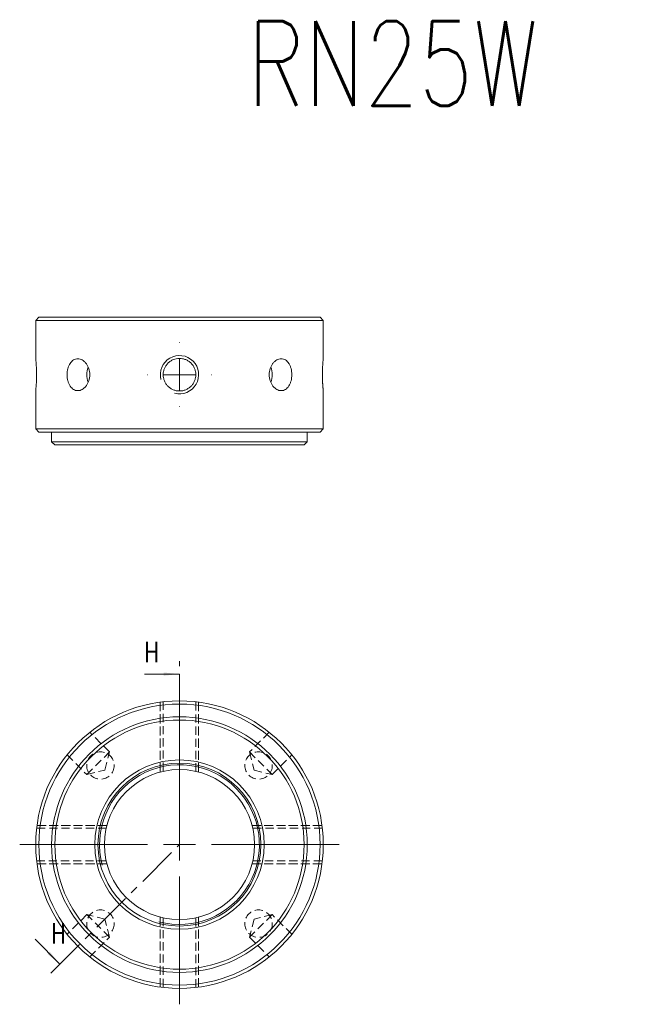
# Model space of a CAD drawing. Header units: millimetres. Extents: x 54 to 217, y 30 to 193.
# Tile 1 of 2: x 54 to 149, y 39 to 193. Entities that reach past the tile are written whole.
import ezdxf

# ---------------------------------------------------------------- set-up
doc = ezdxf.new("R2010")
doc.units = ezdxf.units.MM
doc.linetypes.add('CENTER', pattern=[10.16, 6.35, -1.27, 1.27, -1.27])
doc.linetypes.add('HIDDEN', pattern=[1.905, 1.27, -0.635])
doc.layers.get('0').update_dxf_attribs({"lineweight": 18})
doc.layers.add('FORMAT', color=7, linetype='Continuous', lineweight=18)
doc.styles.add('SLDTEXTSTYLE0', font='txt.shx', dxfattribs={"width": 0.75})

# ---------------------------------------------------------------- blocks, each defined once
blk = doc.blocks.new('SW_CENTERMARKSYMBOL_0')
at = {"layer": 'FORMAT', "color": 0}
for p, q in [((0, 5), (0, 25)), ((0, 0), (0, 2.5)), ((-5, 0), (-25, 0)), ((0, 0), (-2.5, 0)), ((0, 0), (0, -2.5)), ((0, 0), (2.5, 0)), ((5, 0), (25, 0)), ((0, -5), (0, -25))]:
    blk.add_line(p, q, dxfattribs=at)
blk = doc.blocks.new('SW_CENTERMARKSYMBOL_1')
at = {"layer": 'FORMAT', "color": 0}
for p, q in [((0, 5), (0, 5.05)), ((0, 0), (0, 2.5)), ((-5, 0), (-5.05, 0)), ((0, 0), (-2.5, 0)), ((0, 0), (0, -2.5)), ((0, 0), (2.5, 0)), ((5, 0), (5.05, 0)), ((0, -5), (0, -5.05))]:
    blk.add_line(p, q, dxfattribs=at)

msp = doc.modelspace()

# ---------------------------------------------------------------- hatches: boundary and pattern name
at = {"linetype": 'Continuous', "lineweight": 0}
for points in [[(78.57, 90.2), (76.07, 90.45), (76.07, 89.95)], [(59.86, 44.8), (58.27, 46.75), (57.92, 46.39)]]:
    msp.add_hatch(color=7, dxfattribs=at).paths.add_polyline_path(points, flags=0)

# ---------------------------------------------------------------- linework, layer by layer
at = {"color": 7, "linetype": 'Continuous', "lineweight": 15}
for p, q in [((56.57, 146.06), (56.07, 145.56)), ((56.07, 145.56), (56.07, 139.61)), ((101.07, 145.56), (56.07, 145.56)), ((56.57, 146.06), (100.57, 146.06)), ((101.07, 145.56), (100.57, 146.06)), ((101.07, 139.6), (101.07, 145.56)), ((56.07, 134.52), (56.07, 128.56)), ((101.07, 128.56), (101.07, 134.51)), ((56.07, 128.56), (56.57, 128.06)), ((56.07, 128.56), (78.57, 128.56)), ((78.57, 128.06), (56.57, 128.06)), ((58.57, 128.06), (58.57, 126.56)), ((78.57, 128.56), (101.07, 128.56)), ((100.57, 128.06), (78.57, 128.06)), ((98.57, 126.56), (98.57, 128.06)), ((100.57, 128.06), (101.07, 128.56)), ((58.57, 126.56), (59.07, 126.06)), ((58.57, 126.56), (78.57, 126.56)), ((78.57, 126.56), (98.57, 126.56)), ((98.07, 126.06), (98.57, 126.56)), ((78.57, 126.06), (59.07, 126.06)), ((98.07, 126.06), (78.57, 126.06))]:
    msp.add_line(p, q, dxfattribs=at)
at = {"color": 7, "linetype": 'CENTER', "lineweight": 0}
for p, q in [((78.57, 63.51), (78.57, 92.2)), ((58.45, 43.39), (78.57, 63.51))]:
    msp.add_line(p, q, dxfattribs=at)
at = {"color": 7, "linetype": 'Continuous', "lineweight": 0}
for p, q in [((73.07, 90.2), (78.57, 90.2)), ((55.97, 48.69), (59.86, 44.8))]:
    msp.add_line(p, q, dxfattribs=at)
at = {"color": 7, "linetype": 'HIDDEN', "lineweight": 0}
for p, q in [((75.57, 74.87), (75.57, 85.81)), ((75.57, 85.81), (75.57, 74.87)), ((76.02, 85.87), (76.02, 74.98)), ((81.12, 74.99), (81.12, 85.87)), ((81.57, 74.87), (81.57, 85.81)), ((81.57, 85.81), (81.57, 74.87)), ((67.61, 78.01), (64.53, 81.09)), ((92.61, 81.09), (89.53, 78.01)), ((60.99, 77.56), (64.07, 74.47)), ((64.07, 74.47), (67.61, 78.01)), ((66.9, 75.18), (67.61, 78.01)), ((89.53, 78.01), (93.07, 74.47)), ((89.53, 78.01), (90.24, 75.18)), ((93.07, 74.47), (96.15, 77.56)), ((64.07, 74.47), (66.9, 75.18)), ((90.24, 75.18), (93.07, 74.47)), ((67.21, 66.51), (56.27, 66.51)), ((56.27, 66.51), (67.21, 66.51)), ((100.87, 66.51), (89.93, 66.51)), ((89.93, 66.51), (100.87, 66.51)), ((67.1, 66.06), (56.21, 66.06)), ((100.93, 66.06), (90.04, 66.06)), ((56.22, 60.96), (67.1, 60.96)), ((67.21, 60.51), (56.27, 60.51)), ((56.27, 60.51), (67.21, 60.51)), ((100.87, 60.51), (89.93, 60.51)), ((89.93, 60.51), (100.87, 60.51)), ((90.04, 60.96), (100.93, 60.96)), ((64.07, 52.55), (60.99, 49.47)), ((67.61, 49.02), (64.07, 52.55)), ((66.9, 51.85), (64.07, 52.55)), ((93.07, 52.55), (89.53, 49.02)), ((93.07, 52.55), (90.24, 51.85)), ((96.15, 49.47), (93.07, 52.55)), ((67.61, 49.02), (66.9, 51.85)), ((75.57, 41.21), (75.57, 52.15)), ((75.57, 52.15), (75.57, 41.21)), ((76.02, 52.04), (76.02, 41.16)), ((81.12, 41.16), (81.12, 52.04)), ((81.57, 41.21), (81.57, 52.15)), ((81.57, 52.15), (81.57, 41.21)), ((90.24, 51.85), (89.53, 49.02)), ((64.53, 45.93), (67.61, 49.02)), ((89.53, 49.02), (92.61, 45.93))]:
    msp.add_line(p, q, dxfattribs=at)
at = {"color": 7, "linetype": 'Continuous', "lineweight": 15}
for radius in [22.5, 22, 20, 19.5, 13.25, 12.75, 11.75]:
    msp.add_circle((78.57, 63.51), radius, dxfattribs=at)
at = {"color": 7, "linetype": 'HIDDEN', "lineweight": 0}
for centre in [(66.2, 75.89), (90.94, 75.89), (66.2, 51.14), (90.94, 51.14)]:
    msp.add_circle(centre, 2.15, dxfattribs=at)
at = {"color": 7, "linetype": 'Continuous', "lineweight": 0}
for centre, radius in [((78.57, 137.06), 3), ((78.57, 137.06), 3), ((78.57, 63.51), 12.5)]:
    msp.add_arc(centre, radius, 255, 195, dxfattribs=at)
at = {"color": 7, "linetype": 'Continuous', "lineweight": 15}
for centre, radius, start, end in [((67.41, 137.07), 3.34, 159.6932, 180.2773), ((89.66, 137.06), 3.41, 339.7867, 20.2316), ((67.41, 137.04), 3.34, 179.7221, 200.3361)]:
    msp.add_arc(centre, radius, start, end, dxfattribs=at)
for points, knots in [([(56.07, 139.61), (56.07, 139.6), (56.07, 139.59), (56.08, 139.48), (56.1, 139.3), (56.13, 139.07), (56.15, 138.77), (56.17, 138.43), (56.19, 138.04), (56.21, 137.63), (56.22, 137.2), (56.21, 136.77), (56.21, 136.35), (56.19, 135.95), (56.17, 135.58), (56.14, 135.25), (56.12, 134.97), (56.1, 134.75), (56.08, 134.6), (56.07, 134.52), (56.07, 134.52), (56.07, 134.52)], [0, 0, 0, 0, 0.268909, 0.545647, 0.814547, 1.091187, 1.361156, 1.63891, 1.909569, 2.188142, 2.457621, 2.734989, 3.003259, 3.279276, 3.548193, 3.824821, 4.095229, 4.373472, 4.643897, 4.922249, 5.103191, 5.103191, 5.103191, 5.103191]), ([(60.99, 137.06), (60.99, 137.22), (61, 137.39), (61.04, 137.71), (61.07, 137.86), (61.15, 138.17), (61.2, 138.31), (61.32, 138.58), (61.38, 138.71), (61.53, 138.94), (61.62, 139.04), (61.8, 139.23), (61.9, 139.31), (62.1, 139.43), (62.21, 139.48), (62.43, 139.54), (62.54, 139.56), (62.77, 139.56), (62.89, 139.54), (63.12, 139.48), (63.24, 139.43), (63.46, 139.31), (63.57, 139.23), (63.77, 139.05), (63.87, 138.94), (64.05, 138.71), (64.13, 138.58), (64.27, 138.31), (64.33, 138.17), (64.43, 137.86), (64.46, 137.71), (64.51, 137.39), (64.53, 137.22), (64.53, 136.9), (64.51, 136.73), (64.46, 136.41), (64.43, 136.25), (64.33, 135.95), (64.27, 135.81), (64.13, 135.53), (64.05, 135.41), (63.87, 135.18), (63.78, 135.07), (63.57, 134.89), (63.46, 134.81), (63.24, 134.69), (63.13, 134.64), (62.89, 134.57), (62.78, 134.56), (62.55, 134.56), (62.43, 134.57), (62.21, 134.64), (62.1, 134.69), (61.9, 134.81), (61.8, 134.89), (61.62, 135.07), (61.54, 135.17), (61.39, 135.4), (61.32, 135.53), (61.2, 135.8), (61.15, 135.95), (61.03, 136.4), (60.99, 136.73), (60.99, 137.06)], [0, 0, 0, 0, 0.422025, 0.422025, 0.844049, 0.844049, 1.266074, 1.266074, 1.688099, 1.688099, 2.110124, 2.110124, 2.532148, 2.532148, 2.954173, 2.954173, 3.376198, 3.376198, 3.798223, 3.798223, 4.220247, 4.220247, 4.642272, 4.642272, 5.064297, 5.064297, 5.486322, 5.486322, 5.908346, 5.908346, 6.330371, 6.330371, 6.752396, 6.752396, 7.174421, 7.174421, 7.596445, 7.596445, 8.01847, 8.01847, 8.440495, 8.440495, 8.86252, 8.86252, 9.284544, 9.284544, 9.706569, 9.706569, 10.128594, 10.128594, 10.550618, 10.550618, 10.972643, 10.972643, 11.394668, 11.394668, 11.816693, 11.816693, 12.238717, 12.238717, 12.660742, 12.660742, 13.504792, 13.504792, 13.504792, 13.504792]), ([(78.57, 139.61), (78.74, 139.61), (78.9, 139.59), (79.23, 139.53), (79.39, 139.48), (79.7, 139.35), (79.85, 139.27), (80.12, 139.09), (80.26, 138.98), (80.49, 138.74), (80.6, 138.62), (80.78, 138.34), (80.86, 138.19), (80.99, 137.88), (81.04, 137.72), (81.1, 137.39), (81.12, 137.23), (81.12, 136.89), (81.1, 136.72), (81.04, 136.4), (80.99, 136.24), (80.86, 135.93), (80.78, 135.78), (80.6, 135.5), (80.49, 135.37), (80.26, 135.14), (80.13, 135.03), (79.85, 134.85), (79.7, 134.77), (79.39, 134.64), (79.23, 134.59), (78.91, 134.52), (78.74, 134.51), (78.4, 134.51), (78.24, 134.52), (77.91, 134.59), (77.75, 134.64), (77.44, 134.77), (77.29, 134.84), (77.01, 135.03), (76.89, 135.14), (76.65, 135.37), (76.54, 135.5), (76.36, 135.78), (76.28, 135.92), (76.15, 136.23), (76.1, 136.4), (76.04, 136.72), (76.02, 136.89), (76.02, 137.22), (76.04, 137.39), (76.1, 137.72), (76.15, 137.88), (76.28, 138.19), (76.36, 138.33), (76.54, 138.61), (76.65, 138.74), (76.88, 138.98), (77.01, 139.08), (77.29, 139.27), (77.44, 139.35), (77.9, 139.54), (78.23, 139.61), (78.57, 139.61)], [0, 0, 0, 0, 0.50045, 0.50045, 1.0009, 1.0009, 1.501351, 1.501351, 2.001801, 2.001801, 2.502251, 2.502251, 3.002701, 3.002701, 3.503151, 3.503151, 4.003601, 4.003601, 4.504052, 4.504052, 5.004502, 5.004502, 5.504952, 5.504952, 6.005402, 6.005402, 6.505852, 6.505852, 7.006303, 7.006303, 7.506753, 7.506753, 8.007203, 8.007203, 8.507653, 8.507653, 9.008103, 9.008103, 9.508553, 9.508553, 10.009004, 10.009004, 10.509454, 10.509454, 11.009904, 11.009904, 11.510354, 11.510354, 12.010804, 12.010804, 12.511254, 12.511254, 13.011705, 13.011705, 13.512155, 13.512155, 14.012605, 14.012605, 14.513055, 14.513055, 15.013505, 15.013505, 16.014406, 16.014406, 16.014406, 16.014406]), ([(92.61, 137.06), (92.61, 137.22), (92.63, 137.39), (92.68, 137.71), (92.71, 137.86), (92.81, 138.17), (92.87, 138.31), (93.01, 138.58), (93.09, 138.71), (93.27, 138.94), (93.36, 139.04), (93.57, 139.23), (93.68, 139.31), (93.9, 139.43), (94.01, 139.48), (94.25, 139.54), (94.36, 139.56), (94.59, 139.56), (94.71, 139.54), (94.93, 139.48), (95.04, 139.43), (95.24, 139.31), (95.34, 139.23), (95.52, 139.05), (95.6, 138.94), (95.76, 138.71), (95.82, 138.58), (95.94, 138.31), (95.99, 138.17), (96.07, 137.86), (96.1, 137.71), (96.14, 137.39), (96.15, 137.22), (96.15, 136.9), (96.14, 136.73), (96.1, 136.41), (96.07, 136.25), (95.99, 135.95), (95.94, 135.81), (95.82, 135.53), (95.76, 135.41), (95.61, 135.18), (95.52, 135.07), (95.34, 134.89), (95.25, 134.81), (95.04, 134.69), (94.93, 134.64), (94.71, 134.57), (94.6, 134.56), (94.36, 134.56), (94.25, 134.57), (94.02, 134.64), (93.9, 134.69), (93.68, 134.81), (93.57, 134.89), (93.37, 135.07), (93.27, 135.17), (93.09, 135.4), (93.01, 135.53), (92.87, 135.8), (92.81, 135.95), (92.67, 136.4), (92.61, 136.73), (92.61, 137.06)], [0, 0, 0, 0, 0.422017, 0.422017, 0.844033, 0.844033, 1.26605, 1.26605, 1.688066, 1.688066, 2.110083, 2.110083, 2.532099, 2.532099, 2.954116, 2.954116, 3.376132, 3.376132, 3.798149, 3.798149, 4.220165, 4.220165, 4.642182, 4.642182, 5.064198, 5.064198, 5.486215, 5.486215, 5.908231, 5.908231, 6.330248, 6.330248, 6.752265, 6.752265, 7.174281, 7.174281, 7.596298, 7.596298, 8.018314, 8.018314, 8.440331, 8.440331, 8.862347, 8.862347, 9.284364, 9.284364, 9.70638, 9.70638, 10.128397, 10.128397, 10.550413, 10.550413, 10.97243, 10.97243, 11.394446, 11.394446, 11.816463, 11.816463, 12.238479, 12.238479, 12.660496, 12.660496, 13.504529, 13.504529, 13.504529, 13.504529]), ([(101.07, 134.51), (101.07, 134.51), (101.07, 134.51), (101.07, 134.54), (101.06, 134.58), (101.05, 134.65), (101.04, 134.75), (101.03, 134.89), (101.01, 135.06), (101, 135.25), (100.98, 135.46), (100.97, 135.7), (100.96, 135.88), (100.95, 136.08), (100.94, 136.28), (100.93, 136.49), (100.93, 136.77), (100.92, 137.06), (100.93, 137.34), (100.93, 137.62), (100.94, 137.9), (100.95, 138.16), (100.97, 138.41), (100.98, 138.65), (101, 138.86), (101.01, 139.05), (101.03, 139.22), (101.04, 139.36), (101.05, 139.47), (101.06, 139.55), (101.07, 139.59), (101.07, 139.61), (101.07, 139.6), (101.07, 139.6)], [0, 0, 0, 0, 0.134307, 0.269552, 0.407749, 0.546964, 0.68127, 0.954417, 1.093575, 1.228416, 1.502652, 1.642374, 1.777556, 1.913681, 2.05279, 2.192935, 2.327527, 2.601323, 2.740861, 2.874851, 3.14737, 3.286217, 3.420533, 3.693681, 3.832832, 3.96789, 4.242589, 4.382562, 4.517625, 4.792386, 4.932421, 5.066748, 5.113967, 5.113967, 5.113967, 5.113967])]:
    msp.add_open_spline(points, degree=3, knots=knots, dxfattribs=at)

# ---------------------------------------------------------------- block references
at = {"layer": 'FORMAT', "color": 7}
for name, p in [('SW_CENTERMARKSYMBOL_1', (78.57, 137.06)), ('SW_CENTERMARKSYMBOL_0', (78.57, 63.51))]:
    msp.add_blockref(name, p, dxfattribs=at)

# ---------------------------------------------------------------- texts
at = {"color": 7, "linetype": 'Continuous', "char_height": 3.17, "width": 3.175, "attachment_point": 1, "style": 'SLDTEXTSTYLE0'}
for insert in [(73.07, 95.24), (58.49, 51.21)]:
    msp.add_mtext('H', dxfattribs=dict(at, insert=insert))
at = {"layer": 'FORMAT', "color": 7, "insert": (89.2, 192.39), "char_height": 13.229, "width": 99.2188, "attachment_point": 1, "style": 'SLDTEXTSTYLE0'}
msp.add_mtext('RN25W', dxfattribs=at)

doc.saveas('drawing.dxf')
